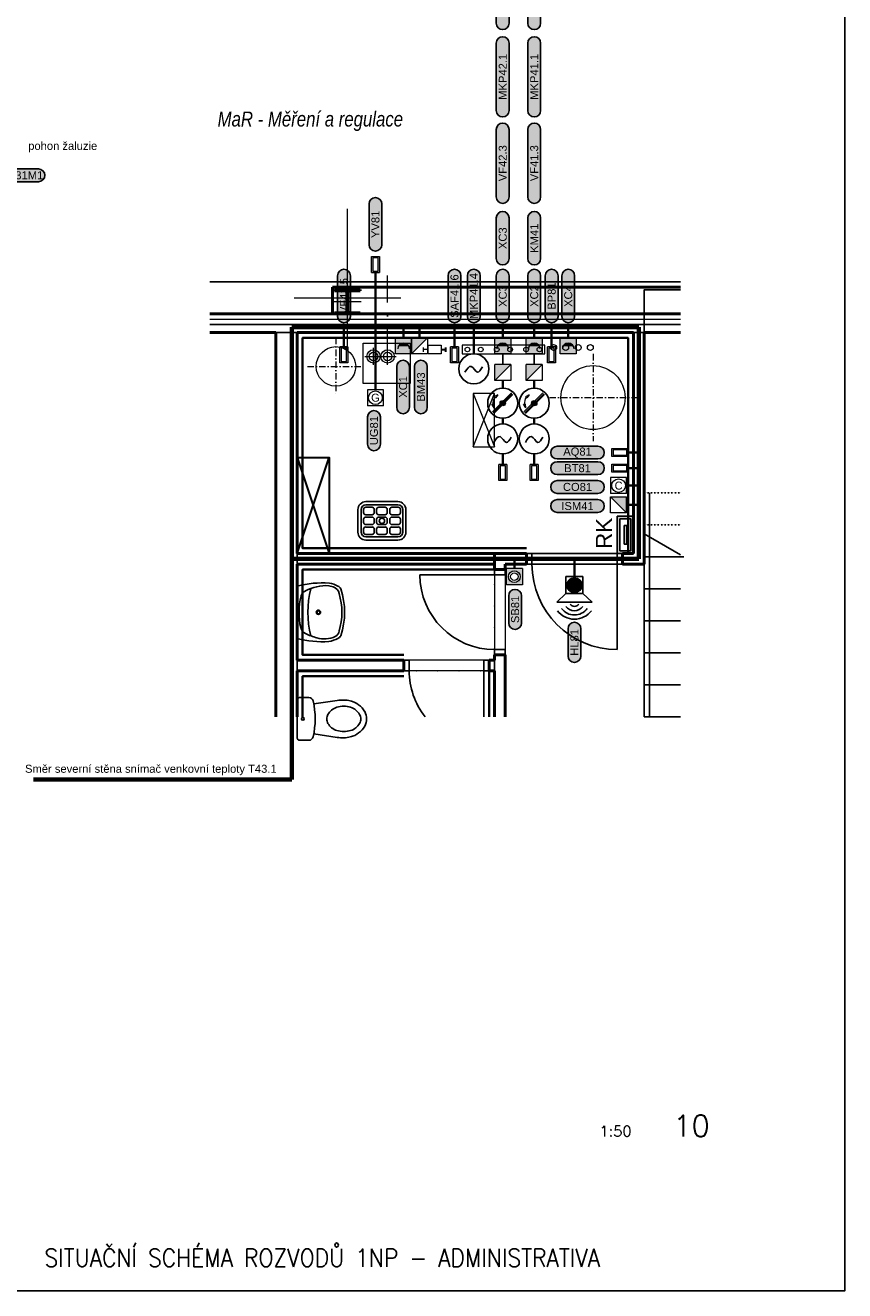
# Model space of a CAD drawing. Extents: x -19864 to 492529, y -84687 to -21221.
# Tile 7 of 34: x 108124 to 115803, y -82404 to -70544. Entities that reach past the tile are written whole.
import ezdxf
from ezdxf.enums import TextEntityAlignment as Align
from ezdxf.lldxf.tags import DXFTag

# ---------------------------------------------------------------- set-up
doc = ezdxf.new("R2010")
doc.units = 0
doc.header["$MEASUREMENT"] = 0
for name, pattern in [('DASHDOT2', [11, 6, -2.5, 0, -2.5]), ('DOT', [6.35, 0, -6.35]), ('DĚLICÍ', [31.75, 12.7, -6.35, 0, -6.35, 0, -6.35])]:
    doc.linetypes.add(name, pattern=pattern)
doc.layers.get('0').update_dxf_attribs({"linetype": 'CONTINUOUS'})
for name, color, linetype in [('__ELEKTRO PAVELKA', 4, 'CONTINUOUS'), ('__Fialová 220', 220, 'CONTINUOUS'), ('__Temná fialová', 195, 'CONTINUOUS'), ('CA_2D-WC (65x40)', 7, 'CONTINUOUS'), ('CA_umyvadlo 1 (55x45)', 7, 'CONTINUOUS'), ('CA_vylevka s mrizi (45x36)', 7, 'CONTINUOUS'), ('IN_RAZITKO', 7, 'CONTINUOUS'), ('IN_SANITA', 7, 'CONTINUOUS'), ('OBRYSY', 7, 'CONTINUOUS'), ('UT_popis', 7, 'CONTINUOUS')]:
    doc.layers.add(name, color=color, linetype=linetype)
for name, color, linetype, true_color in [('__Rudá tmavá', 7, 'CONTINUOUS', 0xdb0000), ('__Temná modrá', 7, 'CONTINUOUS', 0x0000c7), ('__Tyrkysová', 7, 'CONTINUOUS', 0x00d6a1)]:
    doc.layers.add(name, color=color, linetype=linetype, true_color=true_color)
for name, color, linetype, lineweight in [('CKDVERE_', 7, 'CONTINUOUS', 25), ('CKDVERE_NADROVINOU', 1, 'DASHDOT', 18), ('CKDVERE_PRAH', 7, 'CONTINUOUS', 25), ('CKDVERE_ZARUBNE_RAM', 5, 'CONTINUOUS', 25), ('CKIZOLACE', 1, 'CONTINUOUS', 18), ('CKPROSTUPY_NADROVINOU', 7, 'DASHDOT', 30), ('CKRASTR', 7, 'DASHDOT', 15), ('CKSCHODY_NADROVINOU', 7, 'DĚLICÍ', 25), ('CKSCHODY_PODROVINOU', 7, 'CONTINUOUS', 25), ('CKSCHODY_VYSTUP', 7, 'CONTINUOUS', 25), ('CKSTENY_PODROVINOU', 7, 'CONTINUOUS', 25), ('CKSTENY_REZ', 6, 'CONTINUOUS', 50), ('CSPROFILY_OSY', 1, 'DASHDOT', 18), ('CSPROFILY_REZY', 4, 'CONTINUOUS', 50), ('ELEKTRO PAVELKA', 232, 'CONTINUOUS', 18), ('obklady', 4, 'DASHDOT', 35), ('UT-zařízení', 7, 'CONTINUOUS', 30), ('UT_potrubí', 10, 'CONTINUOUS', 30), ('UT_potrubí-vzrorkovna', 161, 'CONTINUOUS', 30)]:
    doc.layers.add(name, color=color, linetype=linetype, lineweight=lineweight)
doc.layers.add('CKDVERE_DORAZ', color=7, linetype='DOT', lineweight=25, plot=False)
doc.layers.add('MP2000N', color=7, linetype='CONTINUOUS', plot=False)
doc.styles.add('ARI-ROM-UNI', font='simplex.shx', dxfattribs={"width": 0.8})
doc.styles.add('Arial', font='arial.ttf')
doc.styles.add('GENERATED_STYLE_1', font='arial.ttf')
doc.styles.add('INDRA', font='ariali.ttf')
tags = doc.linetypes.add('DASHDOT', pattern=[25.4, 12.7, -6.35, 0, -6.35]).pattern_tags.tags
tags[10:11] = [DXFTag(74, 4), DXFTag(75, 0), DXFTag(340, '0'), DXFTag(46, 0.0), DXFTag(50, 0.0), DXFTag(44, 0.0), DXFTag(45, 0.0)]
tags[8:9] = [DXFTag(74, 4), DXFTag(75, 0), DXFTag(340, '0'), DXFTag(46, 0.0), DXFTag(50, 0.0), DXFTag(44, 0.0), DXFTag(45, 0.0)]
tags[6:7] = [DXFTag(74, 4), DXFTag(75, 0), DXFTag(340, '0'), DXFTag(46, 0.0), DXFTag(50, 0.0), DXFTag(44, 0.0), DXFTag(45, 0.0)]
tags[4:5] = [DXFTag(74, 4), DXFTag(75, 0), DXFTag(340, '0'), DXFTag(46, 0.0), DXFTag(50, 0.0), DXFTag(44, 0.0), DXFTag(45, 0.0)]
doc.linetypes.add('IZOLACE_POLYSTYREN_PENOVY', pattern='A,0.001,[228,CADKON.SHX,S=0.1,R=0,X=0,Y=0],-2', length=2.001)

# ---------------------------------------------------------------- blocks, each defined once
blk = doc.blocks.new('A2-1ku50')
at = {"layer": 'MP2000N', "color": 6, "linetype": 'Continuous'}
for p, q in [((0, 20450), (0, 0)), ((0, 0), (-27950, 0))]:
    blk.add_line(p, q, dxfattribs=at)
blk.add_lwpolyline([(-27950, 20450), (0, 20450), (0, 0), (-27950, 0)], close=True, dxfattribs=at)
at = {"layer": 'OBRYSY', "color": 2, "linetype": 'Continuous'}
blk.add_point((0, 0), dxfattribs=at)
blk.add_point((0, 0), dxfattribs=at)
blk.add_point((0, 0), dxfattribs=at)
blk.add_point((0, 0), dxfattribs=at)
blk.add_point((0, 0), dxfattribs=at)
blk.add_point((0, 0), dxfattribs=at)
blk.add_point((0, 0), dxfattribs=at)
blk.add_point((0, 0), dxfattribs=at)
blk = doc.blocks.new('TEXT POPIS 050')
h = blk.add_hatch(color=21)
h.dxf.hatch_style = 2
h.paths.add_polyline_path([(-1908, 600, 1), (-1908, -600), (1908, -600, 1), (1908, 600)])
at = {"color": 7}
for p, q in [((-1908, 600), (1908, 600)), ((-1908, -600), (1908, -600))]:
    blk.add_line(p, q, dxfattribs=at)
at = {"color": 7, "ltscale": 4}
for centre, start, end in [((-1908, 0), 90, 270), ((1908, 0), 270, 90)]:
    blk.add_arc(centre, 600, start, end, dxfattribs=at)
at = {"color": 7, "linetype": 'Continuous', "style": 'GENERATED_STYLE_1'}
blk.add_attdef('TEXT', text='', height=750, dxfattribs=at).set_placement((0, 0), align=Align.MIDDLE)
blk = doc.blocks.new('2D-WC (65x40)_P')
at = {"layer": 'CA_2D-WC (65x40)', "linetype": 'ByBlock'}
for p, q in [((0.03, -0.18), (0.03, 0.18)), ((0.05, 0.2), (0.14, 0.2)), ((0.185, 0.14), (0.404, 0.173)), ((0.14, -0.2), (0.05, -0.2)), ((0.185, -0.14), (0.404, -0.173))]:
    blk.add_line(p, q, dxfattribs=at)
blk.add_circle((0.083, 0), 0.0128, dxfattribs=at)
for centre, radius, start, end in [((0.05, 0.18), 0.0201, 90, 180), ((0.14, 0.16), 0.0402, 12.6081, 90), ((-0.573, 0), 0.771, 347.3919, 12.6081), ((0.466, -0.091), 0.21, 90, 107.6829), ((0.456, -0.171), 0.348, 78.1176, 98.6985), ((0.466, -0.091), 0.21, 72.3171, 90), ((0.476, -0.038), 0.214, 29.4763, 75.8981), ((0.397, 0), 0.0894, 151.7125, 180), ((0.397, 0), 0.0894, 180, 208.2875), ((0.43, -0.018), 0.127, 127.5847, 151.7125), ((0.452, -0.046), 0.163, 107.6829, 127.5847), ((0.481, -0.046), 0.163, 52.4153, 72.3171), ((0.502, -0.018), 0.127, 28.2875, 52.4153), ((0.536, 0), 0.0894, 0, 28.2875), ((0.536, 0), 0.0894, 331.7125, 0), ((0.542, 0), 0.138, 0, 29.4069), ((0.542, 0), 0.138, 330.5931, 0), ((0.43, 0.018), 0.127, 208.2875, 232.4153), ((0.452, 0.046), 0.163, 232.4153, 252.3171), ((0.466, 0.091), 0.21, 252.3171, 270), ((0.466, 0.091), 0.21, 270, 287.6829), ((0.476, 0.038), 0.214, 284.1019, 330.5237), ((0.481, 0.046), 0.163, 287.6829, 307.5847), ((0.502, 0.018), 0.127, 307.5847, 331.7125), ((0.05, -0.18), 0.0201, 180, 270), ((0.14, -0.16), 0.0402, 270, 347.3919), ((0.456, 0.171), 0.348, 261.3015, 281.8824)]:
    blk.add_arc(centre, radius, start, end, dxfattribs=at)
blk = doc.blocks.new('umyvadlo 1 (55x45)_P')
at = {"layer": 'CA_umyvadlo 1 (55x45)', "linetype": 'ByBlock'}
for points in [[(-0.245, 0, 0.077931), (-0.273, -0.301, 0.068031), (-0.244, -0.381, 0.244962), (-0.218, -0.408, 0.165243), (0.22, -0.408, 0.244752), (0.245, -0.381, 0.072964), (0.276, -0.295, 0.073303), (0.246, 0)], [(-0.199, -0.077, 0.13917), (-0.248, -0.297), (-0.237, -0.336, 0.309536), (-0.174, -0.392, 0.150009), (0.176, -0.392, 0.287481), (0.228, -0.356, 0.190467), (0.24, -0.184, 0.04778), (0.2, -0.077, 0.225267), (0.145, -0.033, 0.117325), (-0.154, -0.036, 0.189059), (-0.198, -0.074)]]:
    blk.add_lwpolyline(points, format="xyb", close=True, dxfattribs=at)
blk.add_lwpolyline([(-0.22, -0.127, -0.125328), (0.222, -0.127)], format="xyb", dxfattribs=at)
for radius in [0.0204, 0.0139]:
    blk.add_circle((0.001, -0.199), radius, dxfattribs=at)
blk = doc.blocks.new('vylevka s mrizi (45x36)_P')
at = {"layer": 'CA_vylevka s mrizi (45x36)', "linetype": 'ByBlock'}
for p, q in [((-0.217, -0.315), (-0.217, -0.105)), ((-0.187, -0.315), (-0.187, -0.105)), ((-0.165, -0.102), (-0.165, -0.132)), ((-0.085, -0.082), (-0.145, -0.082)), ((-0.142, -0.03), (0.158, -0.03)), ((-0.142, -0.06), (0.158, -0.06)), ((-0.065, -0.132), (-0.065, -0.102)), ((-0.042, -0.102), (-0.042, -0.132)), ((0.038, -0.082), (-0.022, -0.082)), ((0.058, -0.132), (0.058, -0.102)), ((0.08, -0.102), (0.08, -0.132)), ((0.16, -0.082), (0.1, -0.082)), ((0.18, -0.132), (0.18, -0.102)), ((0.203, -0.105), (0.203, -0.315)), ((0.233, -0.105), (0.233, -0.315)), ((-0.165, -0.225), (-0.165, -0.195)), ((-0.145, -0.152), (-0.085, -0.152)), ((-0.145, -0.175), (-0.085, -0.175)), ((-0.065, -0.195), (-0.065, -0.225)), ((-0.042, -0.225), (-0.042, -0.195)), ((-0.022, -0.152), (0.038, -0.152)), ((-0.022, -0.175), (0.038, -0.175)), ((0.058, -0.195), (0.058, -0.225)), ((0.08, -0.225), (0.08, -0.195)), ((0.1, -0.152), (0.16, -0.152)), ((0.1, -0.175), (0.16, -0.175)), ((0.18, -0.195), (0.18, -0.225)), ((-0.165, -0.317), (-0.165, -0.287)), ((-0.085, -0.245), (-0.145, -0.245)), ((-0.145, -0.268), (-0.085, -0.268)), ((-0.085, -0.337), (-0.145, -0.337)), ((-0.065, -0.287), (-0.065, -0.317)), ((-0.042, -0.317), (-0.042, -0.287)), ((0.038, -0.245), (-0.022, -0.245)), ((-0.022, -0.268), (0.038, -0.268)), ((0.038, -0.337), (-0.022, -0.337)), ((0.058, -0.287), (0.058, -0.317)), ((0.08, -0.317), (0.08, -0.287)), ((0.16, -0.245), (0.1, -0.245)), ((0.1, -0.268), (0.16, -0.268)), ((0.16, -0.337), (0.1, -0.337)), ((0.18, -0.287), (0.18, -0.317)), ((0.158, -0.36), (-0.142, -0.36)), ((0.158, -0.39), (-0.142, -0.39)), ((0.073, -0.36), (-0.057, -0.36)), ((-0.057, -0.36), (0.073, -0.36)), ((-0.057, -0.36), (-0.057, -0.36)), ((0.073, -0.36), (0.073, -0.36))]:
    blk.add_line(p, q, dxfattribs=at)
blk.add_circle((0.008, -0.21), 0.025, dxfattribs=at)
for centre, radius, start, end in [((-0.142, -0.105), 0.075, 90, 180), ((-0.142, -0.105), 0.045, 90, 180), ((-0.145, -0.102), 0.02, 90, 180), ((-0.085, -0.102), 0.02, 0, 90), ((-0.022, -0.102), 0.02, 90, 180), ((0.038, -0.102), 0.02, 0, 90), ((0.1, -0.102), 0.02, 90, 180), ((0.158, -0.105), 0.075, 0, 90), ((0.158, -0.105), 0.045, 0, 90), ((0.16, -0.102), 0.02, 0, 90), ((-0.145, -0.132), 0.02, 180, 270), ((-0.145, -0.195), 0.02, 90, 180), ((-0.145, -0.225), 0.02, 180, 270), ((-0.085, -0.132), 0.02, 270, 0), ((-0.085, -0.195), 0.02, 0, 90), ((-0.085, -0.225), 0.02, 270, 0), ((-0.022, -0.132), 0.02, 180, 270), ((-0.022, -0.195), 0.02, 90, 180), ((-0.022, -0.225), 0.02, 180, 270), ((0.038, -0.132), 0.02, 270, 0), ((0.038, -0.195), 0.02, 0, 90), ((0.038, -0.225), 0.02, 270, 0), ((0.1, -0.132), 0.02, 180, 270), ((0.1, -0.195), 0.02, 90, 180), ((0.1, -0.225), 0.02, 180, 270), ((0.16, -0.132), 0.02, 270, 0), ((0.16, -0.195), 0.02, 0, 90), ((0.16, -0.225), 0.02, 270, 0), ((-0.142, -0.315), 0.075, 180, 270), ((-0.142, -0.315), 0.045, 180, 270), ((-0.145, -0.287), 0.02, 90, 180), ((-0.145, -0.317), 0.02, 180, 270), ((-0.085, -0.287), 0.02, 0, 90), ((-0.085, -0.317), 0.02, 270, 0), ((-0.022, -0.287), 0.02, 90, 180), ((-0.022, -0.317), 0.02, 180, 270), ((0.038, -0.287), 0.02, 0, 90), ((0.038, -0.317), 0.02, 270, 0), ((0.1, -0.287), 0.02, 90, 180), ((0.1, -0.317), 0.02, 180, 270), ((0.158, -0.315), 0.045, 270, 0), ((0.158, -0.315), 0.075, 270, 0), ((0.16, -0.287), 0.02, 0, 90), ((0.16, -0.317), 0.02, 270, 0)]:
    blk.add_arc(centre, radius, start, end, dxfattribs=at)
blk = doc.blocks.new('CK_S_EXT_HEAHEA240')
at = {"transparency": 33554687}
for p, q in [((-120, 115), (120, 115)), ((-120, 115), (-120, 103)), ((-120, 103), (-24.75, 103)), ((-3.75, -82), (-3.75, 82)), ((3.75, -82), (3.75, 82)), ((120, 103), (24.75, 103)), ((120, 115), (120, 103)), ((-120, -115), (-120, -103)), ((-120, -103), (-24.75, -103)), ((-120, -115), (120, -115)), ((120, -103), (24.75, -103)), ((120, -115), (120, -103))]:
    blk.add_line(p, q, dxfattribs=at)
for centre, start, end in [((-24.75, 82), 0, 90), ((24.75, 82), 90, 180), ((-24.75, -82), 270, 0), ((24.75, -82), 180, 270)]:
    blk.add_arc(centre, 21, start, end, dxfattribs=at)
blk = doc.blocks.new('Skříň šíře 350')
h = blk.add_hatch(color=256)
h.dxf.hatch_style = 1
h.paths.add_polyline_path([(175, 75), (-175, 75), (-175, -75), (175, -75)])
h.paths.add_polyline_path([(150, -50), (-150, -50), (-150, 50), (150, 50)], flags=16)
h.paths.add_polyline_path([(87.5, 12.5), (87.5, -12.5), (-87.5, -12.5), (-87.5, 12.5)], flags=0)
h = blk.add_hatch(color=256)
h.dxf.hatch_style = 1
h.paths.add_polyline_path([(-87.5, 12.5), (-87.5, -12.5), (87.5, -12.5), (87.5, 12.5)])
at = {"color": 7}
for p, q in [((-87.5, 12.5), (87.5, 12.5)), ((-87.5, 12.5), (-87.5, -12.5)), ((87.5, 12.5), (87.5, -12.5)), ((-87.5, -12.5), (87.5, -12.5))]:
    blk.add_line(p, q, dxfattribs=at)
for points in [[(-175, 75), (175, 75), (175, -75), (-175, -75)], [(-150, 50), (150, 50), (150, -50), (-150, -50)]]:
    blk.add_lwpolyline(points, close=True, dxfattribs=at)
blk = doc.blocks.new('C201')
blk.add_hatch(color=256).paths.add_polyline_path([(75, 250), (-75, 250), (-75, 100), (75, 100)])
at = {"lineweight": 5}
blk.add_hatch(color=7, dxfattribs=at).paths.add_polyline_path([(-48, 175, 0.57735), (48, 175)])
at = {"color": 7, "lineweight": 13}
for p, q in [((-75, 250), (75, 250)), ((-75, 100), (-75, 250)), ((75, 250), (75, 100)), ((-75, 100), (75, 100))]:
    blk.add_line(p, q, dxfattribs=at)
at = {"color": 7, "lineweight": 5}
blk.add_line((-48, 175), (48, 175), dxfattribs=at)
blk.add_line((0, 0), (0, 100))
at = {"color": 7, "lineweight": 13}
blk.add_arc((0, 202), 55, 180, 0, dxfattribs=at)
blk = doc.blocks.new('Převodník')
h = blk.add_hatch(color=256)
h.dxf.hatch_style = 1
h.paths.add_polyline_path([(-75, 100), (75, 100), (75, 250)])
at = {"color": 7, "lineweight": 13}
for p, q in [((-75, 250), (75, 250)), ((-75, 100), (-75, 250)), ((75, 250), (75, 100)), ((-75, 100), (75, 100))]:
    blk.add_line(p, q, dxfattribs=at)
at = {"color": 7}
blk.add_line((-75, 100), (75, 250), dxfattribs=at)
blk.add_line((0, 0), (0, 100))
blk = doc.blocks.new('T102')
blk.add_circle((0, 0), 141)
blk.add_spline([(-83, -32), (-25, 22), (34, -32), (80, 18)], degree=3)
blk = doc.blocks.new('T103')
at = {"lineweight": 13}
blk.add_hatch(color=7, dxfattribs=at).paths.add_polyline_path([(25, 0, 1), (-25, 0, 1)])
at = {"color": 7, "lineweight": 13}
for p, q in [((-96, -82), (82, 96)), ((-89, -89), (89, 89)), ((-82, -96), (96, 82)), ((-47, 79), (-82, 59)), ((-82, 59), (-68, 49)), ((-47, 79), (-68, 49)), ((-101, -10), (-83, -8)), ((-80, -45), (-101, -10)), ((-80, -45), (-83, -8))]:
    blk.add_line(p, q, dxfattribs=at)
blk.add_circle((0, 0), 141)
blk.add_circle((0, 0), 25, dxfattribs=at)
blk.add_arc((-1, 0), 91.4, 144.165, 185.7465, dxfattribs=at)
blk = doc.blocks.new('S102')
h = blk.add_hatch(color=256)
h.paths.add_polyline_path([(-37.5, 100), (37.5, 100), (37.5, 250), (-37.5, 250)])
h.paths.add_polyline_path([(-25, 237.5), (25, 237.5), (25, 112.5), (-25, 112.5)], flags=16)
at = {"color": 7, "lineweight": 13}
for p, q in [((-37.5, 100), (-37.5, 250)), ((-37.5, 250), (37.5, 250)), ((-25, 237.5), (-25, 112.5)), ((25, 237.5), (-25, 237.5)), ((25, 112.5), (25, 237.5)), ((37.5, 250), (37.5, 100)), ((-37.5, 100), (37.5, 100)), ((-25, 112.5), (25, 112.5))]:
    blk.add_line(p, q, dxfattribs=at)
blk.add_line((0, 0), (0, 100))
blk = doc.blocks.new('TEXT POPIS 075')
h = blk.add_hatch(color=21)
h.dxf.hatch_style = 2
edge = h.paths.add_edge_path()
edge.add_arc((-316, 0), 60, 90, 270)
edge.add_line((-316, -60), (316, -60))
edge.add_arc((316, 0), 60, 270, 450)
edge.add_line((316, 60), (-316, 60))
at = {"color": 7}
for p, q in [((-316, 60), (316, 60)), ((-316, -60), (316, -60))]:
    blk.add_line(p, q, dxfattribs=at)
at = {"color": 7, "ltscale": 4}
for centre, start, end in [((-316, 0), 90, 270), ((316, 0), 270, 90)]:
    blk.add_arc(centre, 60, start, end, dxfattribs=at)
at = {"color": 7, "linetype": 'Continuous', "style": 'GENERATED_STYLE_1'}
blk.add_attdef('TEXT', text='', height=75, dxfattribs=at).set_placement((0, 0), align=Align.MIDDLE)
blk = doc.blocks.new('TEXT POPIS 035')
h = blk.add_hatch(color=21)
h.dxf.hatch_style = 2
h.paths.add_polyline_path([(-1281, 600, 1), (-1281, -600), (1281, -600, 1), (1281, 600)])
at = {"color": 7}
for p, q in [((-1281, 600), (1281, 600)), ((-1281, -600), (1281, -600))]:
    blk.add_line(p, q, dxfattribs=at)
at = {"color": 7, "ltscale": 4}
for centre, start, end in [((-1281, 0), 90, 270), ((1281, 0), 270, 90)]:
    blk.add_arc(centre, 600, start, end, dxfattribs=at)
at = {"color": 7, "linetype": 'Continuous', "style": 'GENERATED_STYLE_1'}
blk.add_attdef('TEXT', text='', height=750, dxfattribs=at).set_placement((0, 0), align=Align.MIDDLE)
blk = doc.blocks.new('asjjassd')
at = {"linetype": 'Continuous'}
for p, q in [((75, 75), (-75, 75)), ((-75, 75), (-75, -75)), ((75, -75), (75, 75)), ((75, -75), (-75, -75))]:
    blk.add_line(p, q, dxfattribs=at)
at = {"color": 7, "lineweight": 0}
blk.add_circle((0, 0), 64.2, dxfattribs=at)
at = {"color": 7, "lineweight": 13, "style": 'Arial'}
blk.add_text('G', height=75, dxfattribs=at).set_placement((0, -37), align=Align.CENTER)
blk = doc.blocks.new('SIRÉNA BLIKAJÍCÍ')
at = {"ltscale": 2}
h = blk.add_hatch(color=2, dxfattribs=at)
h.dxf.hatch_style = 1
h.paths.add_polyline_path([(-50, 50), (0, 0), (50, 50, 0.414214)], flags=17)
h.paths.add_polyline_path([(-50, 50), (50, -50, 0.198912), (71, 0, 0.668179)])
h.paths.add_polyline_path([(0, 0), (-50, -50, 0.414214), (50, -50)])
h.paths.add_polyline_path([(50, 50, 0.668179), (-71, 0, 0.198912), (-50, -50)])
for p, q in [((80, 80), (160, 166)), ((160, -166), (160, 166)), ((80, 80), (-80, 80)), ((-80, 80), (-80, -80)), ((80, -80), (80, 80)), ((-80, -80), (80, -80)), ((160, -166), (80, -80))]:
    blk.add_line(p, q)
at = {"color": 7, "lineweight": 13}
for p, q in [((50, 50), (-50, -50)), ((50, -50), (-50, 50))]:
    blk.add_line(p, q, dxfattribs=at)
blk.add_circle((0, 0), 70.7, dxfattribs=at)
for centre, radius in [((130, 0), 150), ((120, 0), 200), ((150, 0), 50), ((140, 0), 100)]:
    blk.add_arc(centre, radius, 306.8699, 53.1301)
blk = doc.blocks.new('C107')
blk.add_hatch(color=256).paths.add_polyline_path([(75, 250), (14, 250), (10, 229, -0.359824), (55, 175, -1), (-55, 175, -0.470779), (10, 229), (14, 250), (-75, 250), (-75, 100), (75, 100)])
at = {"color": 7, "lineweight": 13}
for p, q in [((-75, 250), (75, 250)), ((-75, 100), (-75, 250)), ((75, 250), (75, 100)), ((-75, 100), (75, 100))]:
    blk.add_line(p, q, dxfattribs=at)
blk.add_line((0, 0), (0, 100))
blk.add_circle((0, 175), 55, dxfattribs=at)
at = {"color": 7, "lineweight": 5}
blk.add_circle((0, 175), 35, dxfattribs=at)
blk = doc.blocks.new('COU')
at = {"linetype": 'Continuous'}
for p, q in [((75, 75), (-75, 75)), ((-75, 75), (-75, -75)), ((75, -75), (75, 75)), ((75, -75), (-75, -75))]:
    blk.add_line(p, q, dxfattribs=at)
at = {"color": 7, "lineweight": 0}
blk.add_circle((0, 0), 64.2, dxfattribs=at)
at = {"color": 7, "lineweight": 13, "style": 'Arial'}
blk.add_text('C', height=75, dxfattribs=at).set_placement((0, -37), align=Align.CENTER)

msp = doc.modelspace()

# ---------------------------------------------------------------- linework, layer by layer
at = {"color": 7, "linetype": 'Continuous', "lineweight": 0}
msp.add_line((109852, -72950), (114263, -72950), dxfattribs=at)
at = {"layer": '__Temná modrá', "lineweight": 70}
for p, q in [((110622, -73375), (113872, -73375)), ((110622, -77614), (110622, -73375)), ((113872, -73375), (113872, -75545)), ((110622, -75545), (113872, -75545)), ((110622, -77614), (108201, -77614))]:
    msp.add_line(p, q, dxfattribs=at)
at = {"layer": '__Temná modrá', "lineweight": 35}
for p, q in [((111669, -73475), (111669, -73375)), ((112598, -73475), (112598, -73375)), ((112893, -73475), (112893, -73375)), ((113212, -73475), (113212, -73375))]:
    msp.add_line(p, q, dxfattribs=at)
at = {"layer": '__Tyrkysová', "lineweight": 35}
for p, q in [((111405, -72862), (111405, -73375)), ((111110, -73558), (111110, -73375)), ((111405, -73960), (111405, -73375)), ((111819, -73475), (111819, -73375)), ((112146, -73558), (112146, -73375)), ((112327, -73623, -19), (112327, -73375)), ((113056, -73558), (113056, -73375)), ((112598, -73875), (112598, -73944)), ((112893, -73875), (112893, -73944)), ((112598, -74227), (112598, -74279)), ((112893, -74227), (112893, -74279)), ((112598, -74662), (112598, -74562)), ((112893, -74662), (112893, -74562)), ((113759, -74549), (113872, -74549)), ((113759, -74695), (113872, -74695)), ((113759, -74859), (113872, -74859)), ((113759, -75038), (113872, -75038)), ((112707, -75637), (112707, -75545)), ((113270, -75711), (113270, -75545))]:
    msp.add_line(p, q, dxfattribs=at)
at = {"layer": 'CKDVERE_', "color": 7}
for p, q in [((113672, -75595), (113672, -76395)), ((112522, -75695), (111822, -75695)), ((112422, -76595), (112422, -77025))]:
    msp.add_line(p, q, dxfattribs=at)
for centre, radius, end in [((113672, -75595), 800, 270), ((112522, -75695), 700, 270), ((112422, -76595), 700, 217.9006)]:
    msp.add_arc(centre, radius, 180, end, dxfattribs=at)
at = {"layer": 'CKDVERE_DORAZ', "color": 7}
for p, q in [((112522, -75645), (112522, -76445)), ((113722, -75595), (112822, -75595)), ((112472, -76595), (111672, -76595))]:
    msp.add_line(p, q, dxfattribs=at)
msp.add_lwpolyline([(114263, -73425), (113922, -73425), (113922, -77025)], dxfattribs=at)
at = {"layer": 'CKDVERE_NADROVINOU', "color": 7}
for p, q in [((112522, -75695), (112522, -76395)), ((112622, -75695), (112622, -76395)), ((112422, -76495), (111722, -76495)), ((112422, -76595), (111722, -76595))]:
    msp.add_line(p, q, dxfattribs=at)
at = {"layer": 'CKDVERE_PRAH', "color": 7}
for p, q in [((113672, -75495), (112872, -75495)), ((113672, -75595), (112872, -75595))]:
    msp.add_line(p, q, dxfattribs=at)
at = {"layer": 'CKDVERE_ZARUBNE_RAM', "color": 7}
for p, q in [((112872, -75495), (112822, -75495)), ((112822, -75495), (112822, -75595)), ((112872, -75595), (112872, -75495)), ((113672, -75595), (113672, -75495)), ((113672, -75495), (113722, -75495)), ((113722, -75495), (113722, -75595)), ((112522, -75645), (112522, -75695)), ((112622, -75645), (112522, -75645)), ((112622, -75695), (112622, -75645)), ((112822, -75595), (112872, -75595)), ((113722, -75595), (113672, -75595)), ((112522, -75695), (112622, -75695)), ((111722, -76495), (111672, -76495)), ((111672, -76495), (111672, -76595)), ((111722, -76595), (111722, -76495)), ((112422, -76595), (112422, -76495)), ((112422, -76495), (112472, -76495)), ((112472, -76495), (112472, -76595)), ((112522, -76445), (112522, -76395)), ((112522, -76395), (112622, -76395)), ((112622, -76445), (112522, -76445)), ((112622, -76395), (112622, -76445)), ((111672, -76595), (111722, -76595)), ((112472, -76595), (112422, -76595))]:
    msp.add_line(p, q, dxfattribs=at)
at = {"layer": 'CKIZOLACE', "color": 7, "linetype": 'IZOLACE_POLYSTYREN_PENOVY', "ltscale": 5}
msp.add_lwpolyline([(109852, -73300), (114263, -73300)], dxfattribs=at)
at = {"layer": 'CKPROSTUPY_NADROVINOU', "color": 7, "lineweight": 0}
for p, q in [((112322, -74495), (112522, -73995)), ((112322, -73995), (112522, -74495))]:
    msp.add_line(p, q, dxfattribs=at)
at = {"layer": 'CKPROSTUPY_NADROVINOU', "color": 7}
for p, q in [((110672, -75495), (110972, -74595)), ((110672, -74595), (110972, -75495))]:
    msp.add_line(p, q, dxfattribs=at)
at = {"layer": 'CKPROSTUPY_NADROVINOU', "color": 7, "lineweight": 0}
msp.add_lwpolyline([(112322, -74495), (112522, -74495), (112522, -73995), (112322, -73995)], close=True, dxfattribs=at)
at = {"layer": 'CKPROSTUPY_NADROVINOU', "color": 7}
msp.add_lwpolyline([(110672, -74595), (110972, -74595), (110972, -75495), (110672, -75495)], close=True, dxfattribs=at)
at = {"layer": 'CKRASTR', "color": 7, "lineweight": 0}
msp.add_line((111142, -73600), (111142, -72266), dxfattribs=at)
at = {"layer": 'CKRASTR', "color": 7}
msp.add_line((110642, -73100), (111642, -73100), dxfattribs=at)
at = {"layer": 'CKSCHODY_NADROVINOU', "color": 7}
for p, q in [((113922, -74925), (114263, -74925)), ((113922, -74925), (114263, -74925)), ((113922, -75225), (114263, -75225))]:
    msp.add_line(p, q, dxfattribs=at)
at = {"layer": 'CKSCHODY_NADROVINOU', "color": 7, "linetype": 'DASHDOT'}
msp.add_lwpolyline([(113922, -75310), (113922, -73025), (114263, -73025)], dxfattribs=at)
at = {"layer": 'CKSCHODY_PODROVINOU', "color": 7}
for p, q in [((113922, -75525), (114294, -75525)), ((113922, -75825), (114263, -75825)), ((113922, -76125), (114263, -76125)), ((113922, -76425), (114263, -76425)), ((113922, -76725), (114263, -76725)), ((113922, -77025), (114263, -77025))]:
    msp.add_line(p, q, dxfattribs=at)
for points in [[(113972, -77025), (113972, -74925)], [(113922, -77025), (113922, -75310)]]:
    msp.add_lwpolyline(points, dxfattribs=at)
at = {"layer": 'CKSCHODY_VYSTUP', "color": 7}
msp.add_lwpolyline([(114263, -75507), (113922, -75310)], dxfattribs=at)
msp.add_lwpolyline([(114263, -75507), (113922, -75310)], dxfattribs=at)
at = {"layer": 'CKSTENY_PODROVINOU', "color": 7}
for p, q in [((114263, -72950), (109852, -72950)), ((109852, -73250), (114263, -73250)), ((114263, -73350), (109852, -73350)), ((109852, -73350), (114263, -73350)), ((110472, -73425), (110672, -73425)), ((113922, -73425), (113822, -73425)), ((110672, -75595), (110672, -75495)), ((113722, -75495), (112822, -75495)), ((113722, -75595), (112822, -75595)), ((110672, -76595), (110672, -76495))]:
    msp.add_line(p, q, dxfattribs=at)
at = {"layer": 'CKSTENY_PODROVINOU', "color": 7, "linetype": 'Continuous'}
msp.add_line((112522, -76595), (112522, -76495), dxfattribs=at)
at = {"layer": 'CKSTENY_REZ', "color": 7}
for p, q in [((111002, -73000), (114263, -73000)), ((111002, -73250), (111002, -73000)), ((109852, -73250), (114263, -73250)), ((109852, -73425), (110472, -73425)), ((110472, -77025), (110472, -73425)), ((110672, -73425), (113822, -73425)), ((110672, -75495), (110672, -73425)), ((113822, -73425), (113822, -75495)), ((113822, -73495), (113822, -73545)), ((113922, -73425), (114263, -73425)), ((113922, -73425), (113922, -75595)), ((112522, -75495), (110672, -75495)), ((112522, -75595), (112522, -75495)), ((112522, -75495), (112822, -75495)), ((112522, -75645), (112522, -75495)), ((112822, -75595), (112822, -75495)), ((113722, -75495), (113822, -75495)), ((113722, -75595), (113722, -75495)), ((112522, -75595), (110672, -75595)), ((110672, -76495), (110672, -75595)), ((112522, -75645), (112622, -75645)), ((112822, -75595), (112622, -75595)), ((112622, -75645), (112622, -75595)), ((113922, -75595), (113722, -75595)), ((111672, -76495), (110672, -76495)), ((111672, -76595), (111672, -76495)), ((112522, -76495), (112472, -76495)), ((112472, -76595), (112472, -76495)), ((112522, -76495), (112522, -76445)), ((112522, -76445), (112622, -76445)), ((112622, -77025), (112622, -76445)), ((110672, -77025), (110672, -76595)), ((111672, -76595), (110672, -76595)), ((112522, -76595), (112472, -76595)), ((112522, -77025), (112522, -76595))]:
    msp.add_line(p, q, dxfattribs=at)
at = {"layer": 'CSPROFILY_OSY', "color": 7}
for p, q in [((111142, -73010), (111142, -73260)), ((111272, -73135), (111012, -73135))]:
    msp.add_line(p, q, dxfattribs=at)
at = {"layer": 'obklady', "color": 7}
for points in [[(113772, -75495), (113772, -73475), (110722, -73475), (110722, -75445), (112822, -75445)], [(112522, -75645), (112401, -75645), (112401, -75645), (110722, -75645), (110722, -76445), (111672, -76445)], [(112472, -77025), (112472, -76595)], [(111672, -76645), (110722, -76645), (110722, -77025)]]:
    msp.add_lwpolyline(points, dxfattribs=at)
at = {"layer": 'UT-zařízení', "linetype": 'DASHDOT2', "lineweight": 0, "ltscale": 50}
msp.add_line((111519, -73693), (111519, -72889), dxfattribs=at)
at = {"layer": 'UT-zařízení', "linetype": 'DASHDOT2', "lineweight": 0, "ltscale": 10}
for p, q in [((111035, -73474), (111035, -74007)), ((113444, -73625), (113444, -74443)), ((110768, -73741), (111302, -73741)), ((113035, -74034), (113853, -74034))]:
    msp.add_line(p, q, dxfattribs=at)
at = {"layer": 'UT-zařízení', "lineweight": 0, "ltscale": 400}
for p, q in [((111307, -73648), (111468, -73648)), ((111387, -73728), (111387, -73568)), ((111439, -73648), (111600, -73648)), ((111519, -73728), (111519, -73568)), ((111854, -73604), (111854, -73564)), ((111900, -73583), (111854, -73583))]:
    msp.add_line(p, q, dxfattribs=at)
at = {"layer": 'UT-zařízení', "ltscale": 400}
for p, q in [((112020, -73583), (112066, -73583)), ((112066, -73604), (112066, -73563))]:
    msp.add_line(p, q, dxfattribs=at)
at = {"layer": 'UT-zařízení', "lineweight": 0}
msp.add_lwpolyline([(111730, -73903), (111290, -73903), (111290, -73525), (111730, -73525)], close=True, dxfattribs=at)
at = {"layer": 'UT-zařízení', "lineweight": 0, "ltscale": 400}
msp.add_lwpolyline([(112020, -73543), (112020, -73623), (111900, -73623), (111900, -73543)], close=True, dxfattribs=at)
at = {"layer": 'UT-zařízení', "lineweight": 0, "elevation": -19}
msp.add_lwpolyline([(112217, -73623), (112992, -73623), (112992, -73543), (112217, -73543)], close=True, dxfattribs=at)
at = {"layer": 'UT-zařízení', "lineweight": 0}
for centre, radius in [((111035, -73741), 185), ((113444, -74034), 300)]:
    msp.add_circle(centre, radius, dxfattribs=at)
at = {"layer": 'UT-zařízení', "lineweight": 0, "ltscale": 400}
for centre, radius in [((111387, -73648), 62.5), ((111387, -73648), 40), ((111519, -73648), 62.5), ((111519, -73648), 40)]:
    msp.add_circle(centre, radius, dxfattribs=at)
at = {"layer": 'UT-zařízení', "lineweight": 0, "ltscale": 200}
for centre in [(112267, -73583, -19), (112392, -73583, -19), (112542, -73583, -19), (112667, -73583, -19), (112817, -73583, -19), (112942, -73583, -19)]:
    msp.add_circle(centre, 21.8, dxfattribs=at)
at = {"layer": 'UT_potrubí', "lineweight": 0, "ltscale": 400}
for centre in [(113075, -73565), (113188, -73565)]:
    msp.add_circle(centre, 27.5, dxfattribs=at)
at = {"layer": 'UT_potrubí-vzrorkovna', "lineweight": 0, "ltscale": 400}
for centre in [(113306, -73565), (113419, -73565)]:
    msp.add_circle(centre, 27.5, dxfattribs=at)

# ---------------------------------------------------------------- block references
at = {"ltscale": 4}
ref = msp.add_blockref('TEXT POPIS 050', (111405, -72410), dxfattribs=dict(at, xscale=0.09999999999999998, yscale=0.09999999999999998, zscale=0.09999999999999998, rotation=90))
ref.add_attrib('TEXT', 'YV81', dxfattribs={"color": 7, "linetype": 'Continuous', "height": 75, "rotation": 90.1156, "style": 'GENERATED_STYLE_1'}).set_placement((111405, -72410), align=Align.MIDDLE)
ref = msp.add_blockref('TEXT POPIS 050', (112598, -72540), dxfattribs=dict(at, xscale=0.09999999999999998, yscale=0.09999999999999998, zscale=0.09999999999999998, rotation=90))
ref.add_attrib('TEXT', 'XC3', dxfattribs={"color": 7, "linetype": 'Continuous', "height": 75, "rotation": 90.1156, "style": 'GENERATED_STYLE_1'}).set_placement((112598, -72540), align=Align.MIDDLE)
ref = msp.add_blockref('TEXT POPIS 050', (112893, -72540), dxfattribs=dict(at, xscale=0.09999999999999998, yscale=0.09999999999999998, zscale=0.09999999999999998, rotation=90))
ref.add_attrib('TEXT', 'KM41', dxfattribs={"color": 7, "linetype": 'Continuous', "height": 75, "rotation": 90.1156, "style": 'GENERATED_STYLE_1'}).set_placement((112893, -72540), align=Align.MIDDLE)
ref = msp.add_blockref('TEXT POPIS 050', (111110, -73082), dxfattribs=dict(at, xscale=0.09999999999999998, yscale=0.09999999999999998, zscale=0.09999999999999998, rotation=90))
ref.add_attrib('TEXT', 'VF41.5', dxfattribs={"color": 7, "linetype": 'Continuous', "height": 75, "rotation": 90.1156, "style": 'GENERATED_STYLE_1'}).set_placement((111110, -73082), align=Align.MIDDLE)
ref = msp.add_blockref('TEXT POPIS 050', (112146, -73082), dxfattribs=dict(at, xscale=0.09999999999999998, yscale=0.09999999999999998, zscale=0.09999999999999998, rotation=90))
ref.add_attrib('TEXT', 'SAF41.6', dxfattribs={"color": 7, "linetype": 'Continuous', "height": 75, "rotation": 90.1156, "style": 'GENERATED_STYLE_1'}).set_placement((112146, -73082), align=Align.MIDDLE)
ref = msp.add_blockref('TEXT POPIS 050', (112327, -73082), dxfattribs=dict(at, xscale=0.09999999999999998, yscale=0.09999999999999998, zscale=0.09999999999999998, rotation=90))
ref.add_attrib('TEXT', 'MKP41.4', dxfattribs={"color": 7, "linetype": 'Continuous', "height": 75, "rotation": 90.1156, "style": 'GENERATED_STYLE_1'}).set_placement((112327, -73082), align=Align.MIDDLE)
ref = msp.add_blockref('TEXT POPIS 050', (112598, -73082), dxfattribs=dict(at, xscale=0.09999999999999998, yscale=0.09999999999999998, zscale=0.09999999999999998, rotation=90))
ref.add_attrib('TEXT', 'XC3', dxfattribs={"color": 7, "linetype": 'Continuous', "height": 75, "rotation": 90.1156, "style": 'GENERATED_STYLE_1'}).set_placement((112598, -73082), align=Align.MIDDLE)
ref = msp.add_blockref('TEXT POPIS 050', (112893, -73082), dxfattribs=dict(at, xscale=0.09999999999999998, yscale=0.09999999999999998, zscale=0.09999999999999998, rotation=90))
ref.add_attrib('TEXT', 'XC2', dxfattribs={"color": 7, "linetype": 'Continuous', "height": 75, "rotation": 90.1156, "style": 'GENERATED_STYLE_1'}).set_placement((112893, -73082), align=Align.MIDDLE)
ref = msp.add_blockref('TEXT POPIS 050', (113056, -73082), dxfattribs=dict(at, xscale=0.09999999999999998, yscale=0.09999999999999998, zscale=0.09999999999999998, rotation=90))
ref.add_attrib('TEXT', 'BP81', dxfattribs={"color": 7, "linetype": 'Continuous', "height": 75, "rotation": 90.1156, "style": 'GENERATED_STYLE_1'}).set_placement((113056, -73082), align=Align.MIDDLE)
ref = msp.add_blockref('TEXT POPIS 050', (113212, -73082), dxfattribs=dict(at, xscale=0.09999999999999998, yscale=0.09999999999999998, zscale=0.09999999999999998, rotation=90))
ref.add_attrib('TEXT', 'XC4', dxfattribs={"color": 7, "linetype": 'Continuous', "height": 75, "rotation": 90.1156, "style": 'GENERATED_STYLE_1'}).set_placement((113212, -73082), align=Align.MIDDLE)
ref = msp.add_blockref('TEXT POPIS 050', (111664, -73934), dxfattribs=dict(at, xscale=0.09999999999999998, yscale=0.09999999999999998, zscale=0.09999999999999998, rotation=90))
ref.add_attrib('TEXT', 'XC1', dxfattribs={"color": 7, "linetype": 'Continuous', "height": 75, "rotation": 90.1156, "style": 'GENERATED_STYLE_1'}).set_placement((111664, -73934), align=Align.MIDDLE)
ref = msp.add_blockref('TEXT POPIS 050', (111831, -73934), dxfattribs=dict(at, xscale=-0.09999999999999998, yscale=0.09999999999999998, zscale=0.09999999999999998, rotation=90))
ref.add_attrib('TEXT', 'BM43', dxfattribs={"color": 7, "linetype": 'Continuous', "height": 75, "rotation": 89.8844, "style": 'GENERATED_STYLE_1'}).set_placement((111831, -73934), align=Align.MIDDLE)
ref = msp.add_blockref('TEXT POPIS 050', (113299, -74549), dxfattribs=dict(at, xscale=-0.09999999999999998, yscale=0.09999999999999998, zscale=0.09999999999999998))
ref.add_attrib('TEXT', 'AQ81', dxfattribs={"color": 7, "linetype": 'Continuous', "height": 75, "rotation": 359.8844, "style": 'GENERATED_STYLE_1'}).set_placement((113299, -74549), align=Align.MIDDLE)
ref = msp.add_blockref('TEXT POPIS 050', (113299, -74695), dxfattribs=dict(at, xscale=-0.09999999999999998, yscale=0.09999999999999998, zscale=0.09999999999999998))
ref.add_attrib('TEXT', 'BT81', dxfattribs={"color": 7, "linetype": 'Continuous', "height": 75, "rotation": 359.8844, "style": 'GENERATED_STYLE_1'}).set_placement((113299, -74695), align=Align.MIDDLE)
ref = msp.add_blockref('TEXT POPIS 050', (113299, -74871), dxfattribs=dict(at, xscale=-0.09999999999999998, yscale=0.09999999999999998, zscale=0.09999999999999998))
ref.add_attrib('TEXT', 'CO81', dxfattribs={"color": 7, "linetype": 'Continuous', "height": 75, "rotation": 359.8844, "style": 'GENERATED_STYLE_1'}).set_placement((113299, -74871), align=Align.MIDDLE)
ref = msp.add_blockref('TEXT POPIS 050', (113299, -75050), dxfattribs=dict(at, xscale=-0.09999999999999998, yscale=0.09999999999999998, zscale=0.09999999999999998))
ref.add_attrib('TEXT', 'ISM41', dxfattribs={"color": 7, "linetype": 'Continuous', "height": 75, "rotation": 359.8844, "style": 'GENERATED_STYLE_1'}).set_placement((113299, -75050), align=Align.MIDDLE)
at = {"layer": '__ELEKTRO PAVELKA', "ltscale": 4}
ref = msp.add_blockref('TEXT POPIS 050', (108056, -71950), dxfattribs=dict(at, xscale=0.1, yscale=0.1, zscale=0.1))
ref.add_attrib('TEXT', '104-31M1', dxfattribs={"layer": '0', "color": 7, "linetype": 'Continuous', "height": 75, "rotation": 0.1156, "style": 'GENERATED_STYLE_1'}).set_placement((108056, -71950), align=Align.MIDDLE)
at = {"layer": '__ELEKTRO PAVELKA', "xscale": 0.1, "yscale": 0.1, "zscale": 0.1, "rotation": 90}
for p, values in [((111391, -74343), {'TEXT': 'UG81'}), ((112714, -76019), {'TEXT': 'SB81'}), ((113270, -76328), {'TEXT': 'HL81'})]:
    msp.add_blockref('TEXT POPIS 035', p, dxfattribs=at).add_auto_attribs(values)
at = {"layer": '__Fialová 220', "rotation": 270}
msp.add_blockref('SIRÉNA BLIKAJÍCÍ', (113270, -75791), dxfattribs=at)
at = {"layer": '__Rudá tmavá', "lineweight": 30, "rotation": 90}
for p, values in [((112598, -70209), {'TEXT': 'MM42.2'}), ((112893, -70209), {'TEXT': 'MM41.2'}), ((112598, -71027), {'TEXT': 'MKP42.1'}), ((112893, -71027), {'TEXT': 'MKP41.1'}), ((112598, -71837), {'TEXT': 'VF42.3'}), ((112893, -71837), {'TEXT': 'VF41.3'})]:
    msp.add_blockref('TEXT POPIS 075', p, dxfattribs=at).add_auto_attribs(values)
at = {"layer": '__Rudá tmavá'}
for name, p, rotation in [('C201', (111669, -73375), 180), ('C201', (112598, -73375), 180), ('C201', (112893, -73375), 180), ('C201', (113212, -73375), 180), ('Skříň šíře 350', (113747, -75320), 90)]:
    msp.add_blockref(name, p, dxfattribs=dict(at, rotation=rotation))
for p in [(112598, -74086), (112893, -74086)]:
    msp.add_blockref('T103', p, dxfattribs=at)
at = {"layer": '__Tyrkysová', "lineweight": 0}
for name, p in [('S102', (111405, -72962)), ('T102', (112327, -73764, -19)), ('T102', (112598, -74421)), ('T102', (112893, -74421))]:
    msp.add_blockref(name, p, dxfattribs=at)
for name, p, rotation in [('Převodník', (111819, -73375), 180), ('S102', (111110, -73458), 180), ('S102', (112146, -73458), 180), ('S102', (113056, -73458), 180), ('Převodník', (112598, -73625), 180), ('Převodník', (112893, -73625), 180), ('S102', (112598, -74562), 180), ('S102', (112893, -74562), 180), ('S102', (113872, -74549), 89.99999999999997), ('S102', (113872, -74695), 89.99999999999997), ('Převodník', (113859, -75038), 89.99999999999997), ('C107', (112707, -75537), 180)]:
    msp.add_blockref(name, p, dxfattribs=dict(at, rotation=rotation))
at = {"layer": 'CSPROFILY_REZY', "color": 7, "rotation": 180}
msp.add_blockref('CK_S_EXT_HEAHEA240', (111142, -73135), dxfattribs=at)
at = {"layer": 'ELEKTRO PAVELKA', "lineweight": 35}
for name, p in [('asjjassd', (111405, -74035)), ('COU', (113684, -74859))]:
    msp.add_blockref(name, p, dxfattribs=at)
at = {"layer": 'IN_SANITA', "color": 7, "linetype": 'Continuous', "yscale": 1000, "zscale": 1000}
for name, p, xscale in [('vylevka s mrizi (45x36)_P', (111474, -74979), -1000), ('2D-WC (65x40)_P', (110642, -77045), 1000)]:
    msp.add_blockref(name, p, dxfattribs=dict(at, xscale=xscale))
at = {"layer": 'IN_SANITA', "color": 7, "linetype": 'Continuous', "xscale": -1000, "yscale": 1000, "zscale": 1000, "rotation": 89.99999999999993}
msp.add_blockref('umyvadlo 1 (55x45)_P', (110672, -76045), dxfattribs=at)
at = {"layer": 'MP2000N', "color": 6}
msp.add_blockref('A2-1ku50', (115803, -82404), dxfattribs=at)

# ---------------------------------------------------------------- texts
at = {"layer": '__Rudá tmavá', "style": 'Arial'}
msp.add_text('RK', height=150, rotation=90, dxfattribs=at).set_placement((113621, -75452))
at = {"layer": '__Temná fialová', "style": 'Arial'}
for s, p in [('pohon žaluzie', (108151, -71712)), ('pohon žaluzie', (108151, -71712)), ('Směr severní stěna snímač venkovní teploty T43.1', (108121, -77550))]:
    msp.add_text(s, height=75, dxfattribs=at).set_placement(p)
at = {"layer": 'IN_RAZITKO', "transparency": 33554687, "style": 'ARI-ROM-UNI'}
for s, height, p in [('10', 200, (114196, -80959)), ('1:50', 100, (113505, -80959))]:
    msp.add_text(s, height=height, dxfattribs=at).set_placement(p)
at = {"layer": 'IN_RAZITKO', "transparency": 33554687, "style": 'ARI-ROM-UNI', "width": 0.9}
msp.add_text('SITUAČNÍ SCHÉMA ROZVODŮ 1NP - ADMINISTRATIVA', height=166.67, dxfattribs=at).set_placement((108303, -82179))
at = {"layer": 'UT_popis', "linetype": 'Continuous', "style": 'INDRA', "width": 0.8}
msp.add_text('MaR - Měření a regulace', height=140.62, dxfattribs=at).set_placement((109926, -71493))

doc.saveas('drawing.dxf')
